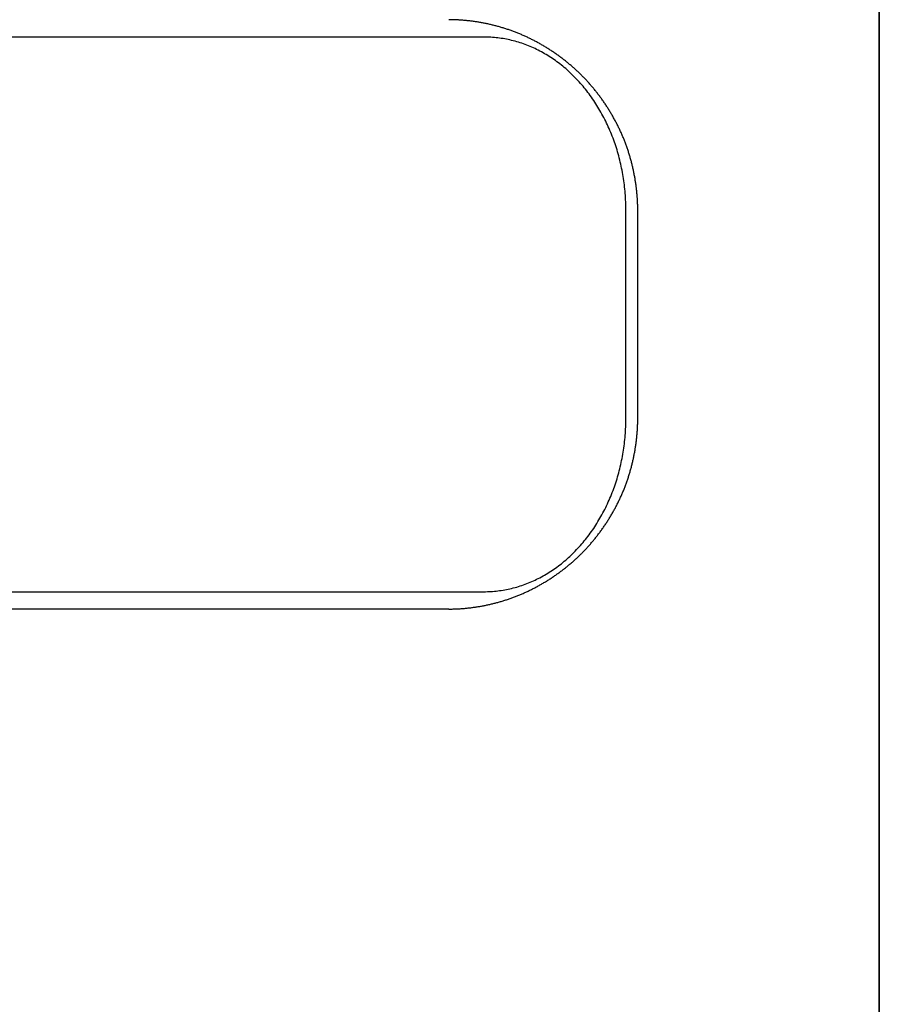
# Model space of a CAD drawing. Extents: x 637 to 3230, y 885 to 2745.
# Tile 137 of 151: x 2989 to 3014, y 2148 to 2177. Entities that reach past the tile are written whole.
import ezdxf

# ---------------------------------------------------------------- set-up
doc = ezdxf.new("R2010")
doc.units = 0
doc.layers.add('KF_GRAVIS_15_REAR', color=7, linetype='CONTINUOUS')

# ---------------------------------------------------------------- blocks, each defined once
blk = doc.blocks.new('KF_GRAVIS_15_REAR')
at = {"layer": 'KF_GRAVIS_15_REAR'}
for p, q in [((-7.31014, -9), (-7.31014, -330.49218)), ((-7.31014, -330.48472), (-7.31014, -9)), ((-18.71195, -77), (-43.28933, -77)), ((-14.6176, -88.00171), (-14.6176, -81.99829)), ((-14.27556, -88), (-14.27556, -82)), ((-43.28933, -93), (-18.71195, -93)), ((-19.72394, -93.5), (-46.72319, -93.5))]:
    blk.add_line(p, q, dxfattribs=at)
for points in [[(-14.2756, -82, 0), (-14.2756, -81.9734, 0), (-14.2758, -81.9468, 0), (-14.2762, -81.9202, 0), (-14.2767, -81.8935, 0), (-14.2773, -81.8668, 0), (-14.278, -81.8401, 0), (-14.2789, -81.8133, 0), (-14.2799, -81.7865, 0), (-14.2811, -81.7596, 0), (-14.2824, -81.7328, 0), (-14.2838, -81.7059, 0), (-14.2854, -81.6789, 0), (-14.2871, -81.652, 0), (-14.289, -81.625, 0), (-14.291, -81.598, 0), (-14.2931, -81.571, 0), (-14.2953, -81.5439, 0), (-14.2977, -81.5168, 0), (-14.3003, -81.4898, 0), (-14.3029, -81.4627, 0), (-14.3057, -81.4355, 0), (-14.3087, -81.4084, 0), (-14.3118, -81.3813, 0), (-14.315, -81.3541, 0), (-14.3183, -81.3269, 0), (-14.3218, -81.2998, 0), (-14.3254, -81.2726, 0), (-14.3292, -81.2454, 0), (-14.3331, -81.2182, 0), (-14.3371, -81.191, 0), (-14.3413, -81.1638, 0), (-14.3456, -81.1366, 0), (-14.3501, -81.1094, 0), (-14.3546, -81.0822, 0), (-14.3594, -81.055, 0), (-14.3642, -81.0278, 0), (-14.3692, -81.0006, 0), (-14.3743, -80.9734, 0), (-14.3796, -80.9463, 0), (-14.385, -80.9191, 0), (-14.3905, -80.892, 0), (-14.3962, -80.8648, 0), (-14.402, -80.8377, 0), (-14.408, -80.8106, 0), (-14.4141, -80.7835, 0), (-14.4203, -80.7564, 0), (-14.4266, -80.7293, 0), (-14.4331, -80.7023, 0), (-14.4398, -80.6753, 0), (-14.4465, -80.6483, 0), (-14.4534, -80.6213, 0), (-14.4605, -80.5943, 0), (-14.4676, -80.5674, 0), (-14.475, -80.5405, 0), (-14.4824, -80.5136, 0), (-14.49, -80.4868, 0), (-14.4977, -80.46, 0), (-14.5056, -80.4332, 0), (-14.5136, -80.4065, 0), (-14.5217, -80.3798, 0), (-14.53, -80.3531, 0), (-14.5384, -80.3265, 0), (-14.5469, -80.2999, 0), (-14.5556, -80.2733, 0), (-14.5644, -80.2468, 0), (-14.5734, -80.2204, 0), (-14.5824, -80.194, 0), (-14.5917, -80.1676, 0), (-14.601, -80.1413, 0), (-14.6105, -80.115, 0), (-14.6201, -80.0887, 0), (-14.6299, -80.0626, 0), (-14.6398, -80.0364, 0), (-14.6499, -80.0104, 0), (-14.66, -79.9844, 0), (-14.6704, -79.9584, 0), (-14.6808, -79.9325, 0), (-14.6914, -79.9066, 0), (-14.7021, -79.8809, 0), (-14.713, -79.8551, 0), (-14.724, -79.8295, 0), (-14.7351, -79.8039, 0), (-14.7463, -79.7783, 0), (-14.7577, -79.7529, 0), (-14.7693, -79.7275, 0), (-14.7809, -79.7021, 0), (-14.7927, -79.6769, 0), (-14.8046, -79.6517, 0), (-14.8166, -79.6265, 0), (-14.8288, -79.6015, 0), (-14.8411, -79.5765, 0), (-14.8535, -79.5515, 0), (-14.866, -79.5267, 0), (-14.8786, -79.5019, 0), (-14.8914, -79.4772, 0), (-14.9043, -79.4526, 0), (-14.9173, -79.428, 0), (-14.9304, -79.4036, 0), (-14.9437, -79.3792, 0), (-14.957, -79.3548, 0), (-14.9705, -79.3306, 0), (-14.9841, -79.3064, 0), (-14.9978, -79.2823, 0), (-15.0116, -79.2583, 0), (-15.0255, -79.2344, 0), (-15.0395, -79.2106, 0), (-15.0536, -79.1868, 0), (-15.0679, -79.1632, 0), (-15.0822, -79.1396, 0), (-15.0967, -79.1161, 0), (-15.1112, -79.0927, 0), (-15.1259, -79.0694, 0), (-15.1406, -79.0461, 0), (-15.1555, -79.023, 0), (-15.1704, -78.9999, 0), (-15.1855, -78.977, 0), (-15.2006, -78.9541, 0), (-15.2159, -78.9313, 0), (-15.2312, -78.9087, 0), (-15.2467, -78.8861, 0), (-15.2622, -78.8636, 0), (-15.2778, -78.8412, 0), (-15.2935, -78.8189, 0), (-15.3093, -78.7967, 0), (-15.3252, -78.7746, 0), (-15.3412, -78.7526, 0), (-15.3573, -78.7307, 0), (-15.3734, -78.7089, 0), (-15.3897, -78.6872, 0), (-15.406, -78.6656, 0), (-15.4224, -78.6441, 0), (-15.4389, -78.6227, 0), (-15.4555, -78.6015, 0), (-15.4721, -78.5803, 0), (-15.4888, -78.5592, 0), (-15.5056, -78.5383, 0), (-15.5225, -78.5174, 0), (-15.5395, -78.4967, 0), (-15.5565, -78.4761, 0), (-15.5736, -78.4556, 0), (-15.5908, -78.4352, 0), (-15.6081, -78.4149, 0), (-15.6254, -78.3947, 0), (-15.6428, -78.3746, 0), (-15.6602, -78.3547, 0), (-15.6778, -78.3349, 0), (-15.6954, -78.3152, 0), (-15.713, -78.2956, 0), (-15.7307, -78.2761, 0), (-15.7485, -78.2567, 0), (-15.7664, -78.2375, 0), (-15.7843, -78.2184, 0), (-15.8023, -78.1994, 0), (-15.8203, -78.1805, 0), (-15.8384, -78.1618, 0), (-15.8565, -78.1432, 0), (-15.8747, -78.1247, 0), (-15.893, -78.1063, 0), (-15.9114, -78.0881, 0), (-15.9298, -78.0698, 0), (-15.9484, -78.0517, 0), (-15.9671, -78.0336, 0), (-15.9859, -78.0156, 0), (-16.0048, -77.9977, 0), (-16.0239, -77.9798, 0), (-16.043, -77.962, 0), (-16.0623, -77.9442, 0), (-16.0816, -77.9266, 0), (-16.1011, -77.909, 0), (-16.1207, -77.8915, 0), (-16.1403, -77.874, 0), (-16.1601, -77.8567, 0), (-16.18, -77.8394, 0), (-16.2, -77.8222, 0), (-16.2201, -77.8051, 0), (-16.2403, -77.788, 0), (-16.2606, -77.771, 0), (-16.281, -77.7542, 0), (-16.3014, -77.7374, 0), (-16.322, -77.7206, 0), (-16.3427, -77.704, 0), (-16.3635, -77.6874, 0), (-16.3844, -77.671, 0), (-16.4053, -77.6546, 0), (-16.4264, -77.6383, 0), (-16.4476, -77.6221, 0), (-16.4688, -77.6059, 0), (-16.4901, -77.5899, 0), (-16.5116, -77.574, 0), (-16.5331, -77.5581, 0), (-16.5547, -77.5423, 0), (-16.5764, -77.5267, 0), (-16.5982, -77.5111, 0), (-16.62, -77.4956, 0), (-16.642, -77.4802, 0), (-16.664, -77.4649, 0), (-16.6862, -77.4497, 0), (-16.7084, -77.4346, 0), (-16.7306, -77.4196, 0), (-16.753, -77.4047, 0), (-16.7755, -77.3899, 0), (-16.798, -77.3752, 0), (-16.8206, -77.3606, 0), (-16.8433, -77.3461, 0), (-16.866, -77.3317, 0), (-16.8889, -77.3175, 0), (-16.9118, -77.3033, 0), (-16.9348, -77.2892, 0), (-16.9578, -77.2752, 0), (-16.9809, -77.2614, 0), (-17.0041, -77.2476, 0), (-17.0274, -77.234, 0), (-17.0508, -77.2204, 0), (-17.0742, -77.207, 0), (-17.0977, -77.1937, 0), (-17.1212, -77.1805, 0), (-17.1448, -77.1674, 0), (-17.1685, -77.1544, 0), (-17.1923, -77.1416, 0), (-17.2161, -77.1288, 0), (-17.2399, -77.1162, 0), (-17.2639, -77.1037, 0), (-17.2879, -77.0913, 0), (-17.3119, -77.079, 0), (-17.3361, -77.0669, 0), (-17.3602, -77.0548, 0), (-17.3845, -77.0429, 0), (-17.4088, -77.0311, 0), (-17.4331, -77.0195, 0), (-17.4575, -77.0079, 0), (-17.482, -76.9965, 0), (-17.5065, -76.9852, 0), (-17.5311, -76.9741, 0), (-17.5557, -76.963, 0), (-17.5804, -76.9521, 0), (-17.6051, -76.9413, 0), (-17.6299, -76.9307, 0), (-17.6547, -76.9202, 0), (-17.6796, -76.9098, 0), (-17.7045, -76.8995, 0), (-17.7295, -76.8894, 0), (-17.7545, -76.8794, 0), (-17.7795, -76.8696, 0), (-17.8046, -76.8598, 0), (-17.8298, -76.8502, 0), (-17.8549, -76.8408, 0), (-17.8802, -76.8315, 0), (-17.9054, -76.8222, 0), (-17.9307, -76.8132, 0), (-17.956, -76.8042, 0), (-17.9814, -76.7954, 0), (-18.0068, -76.7868, 0), (-18.0322, -76.7782, 0), (-18.0577, -76.7698, 0), (-18.0832, -76.7615, 0), (-18.1087, -76.7533, 0), (-18.1343, -76.7453, 0), (-18.1598, -76.7374, 0), (-18.1854, -76.7297, 0), (-18.211, -76.722, 0), (-18.2367, -76.7145, 0), (-18.2624, -76.7072, 0), (-18.288, -76.6999, 0), (-18.3138, -76.6928, 0), (-18.3395, -76.6858, 0), (-18.3652, -76.679, 0), (-18.391, -76.6723, 0), (-18.4168, -76.6657, 0), (-18.4425, -76.6592, 0), (-18.4683, -76.6529, 0), (-18.4942, -76.6467, 0), (-18.52, -76.6406, 0), (-18.5458, -76.6346, 0), (-18.5717, -76.6288, 0), (-18.5975, -76.6231, 0), (-18.6234, -76.6176, 0), (-18.6492, -76.6122, 0), (-18.6751, -76.6069, 0), (-18.7009, -76.6017, 0), (-18.7268, -76.5967, 0), (-18.7527, -76.5918, 0), (-18.7785, -76.587, 0), (-18.8044, -76.5823, 0), (-18.8302, -76.5778, 0), (-18.8561, -76.5734, 0), (-18.8819, -76.5691, 0), (-18.9078, -76.565, 0), (-18.9336, -76.561, 0), (-18.9594, -76.5571, 0), (-18.9852, -76.5533, 0), (-19.011, -76.5497, 0), (-19.0368, -76.5462, 0), (-19.0626, -76.5429, 0), (-19.0883, -76.5396, 0), (-19.1141, -76.5365, 0), (-19.1398, -76.5335, 0), (-19.1655, -76.5307, 0), (-19.1912, -76.5279, 0), (-19.2168, -76.5253, 0), (-19.2425, -76.5229, 0), (-19.2681, -76.5205, 0), (-19.2937, -76.5183, 0), (-19.3193, -76.5162, 0), (-19.3448, -76.5142, 0), (-19.3703, -76.5124, 0), (-19.3958, -76.5107, 0), (-19.4213, -76.5091, 0), (-19.4467, -76.5077, 0), (-19.4721, -76.5063, 0), (-19.4974, -76.5051, 0), (-19.5228, -76.504, 0), (-19.548, -76.5031, 0), (-19.5733, -76.5023, 0), (-19.5985, -76.5016, 0), (-19.6237, -76.501, 0), (-19.6488, -76.5006, 0), (-19.6739, -76.5003, 0), (-19.6989, -76.5001, 0), (-19.7239, -76.5, 0)], [(-14.6176, -81.9983, 0), (-14.6179, -81.9369, 0), (-14.6188, -81.8756, 0), (-14.6204, -81.8143, 0), (-14.6225, -81.753, 0), (-14.6253, -81.6917, 0), (-14.6287, -81.6305, 0), (-14.6327, -81.5694, 0), (-14.6373, -81.5083, 0), (-14.6425, -81.4472, 0), (-14.6484, -81.3863, 0), (-14.6548, -81.3255, 0), (-14.6619, -81.2647, 0), (-14.6696, -81.2041, 0), (-14.6779, -81.1436, 0), (-14.6868, -81.0832, 0), (-14.6963, -81.023, 0), (-14.7064, -80.9629, 0), (-14.7171, -80.903, 0), (-14.7284, -80.8432, 0), (-14.7403, -80.7836, 0), (-14.7528, -80.7242, 0), (-14.7659, -80.665, 0), (-14.7796, -80.6059, 0), (-14.7939, -80.5471, 0), (-14.8087, -80.4885, 0), (-14.8242, -80.4302, 0), (-14.8403, -80.372, 0), (-14.8569, -80.3142, 0), (-14.8741, -80.2565, 0), (-14.8919, -80.1992, 0), (-14.9103, -80.1421, 0), (-14.9292, -80.0853, 0), (-14.9487, -80.0287, 0), (-14.9688, -79.9725, 0), (-14.9894, -79.9166, 0), (-15.0106, -79.861, 0), (-15.0324, -79.8057, 0), (-15.0547, -79.7507, 0), (-15.0776, -79.6961, 0), (-15.101, -79.6418, 0), (-15.1249, -79.5879, 0), (-15.1494, -79.5344, 0), (-15.1744, -79.4812, 0), (-15.2, -79.4284, 0), (-15.2261, -79.376, 0), (-15.2527, -79.324, 0), (-15.2799, -79.2723, 0), (-15.3075, -79.2211, 0), (-15.3357, -79.1703, 0), (-15.3644, -79.12, 0), (-15.3935, -79.07, 0), (-15.4232, -79.0206, 0), (-15.4534, -78.9715, 0), (-15.484, -78.9229, 0), (-15.5152, -78.8748, 0), (-15.5468, -78.8272, 0), (-15.5789, -78.78, 0), (-15.6115, -78.7333, 0), (-15.6446, -78.6871, 0), (-15.6781, -78.6414, 0), (-15.712, -78.5962, 0), (-15.7465, -78.5515, 0), (-15.7813, -78.5074, 0), (-15.8166, -78.4638, 0), (-15.8524, -78.4207, 0), (-15.8886, -78.3781, 0), (-15.9252, -78.3361, 0), (-15.9622, -78.2946, 0), (-15.9996, -78.2537, 0), (-16.0374, -78.2134, 0), (-16.0757, -78.1736, 0), (-16.1143, -78.1344, 0), (-16.1534, -78.0958, 0), (-16.1928, -78.0577, 0), (-16.2326, -78.0203, 0), (-16.2727, -77.9835, 0), (-16.3133, -77.9472, 0), (-16.3542, -77.9116, 0), (-16.3954, -77.8766, 0), (-16.437, -77.8422, 0), (-16.479, -77.8085, 0), (-16.5213, -77.7753, 0), (-16.5639, -77.7428, 0), (-16.6068, -77.711, 0), (-16.6501, -77.6798, 0), (-16.6936, -77.6492, 0), (-16.7375, -77.6193, 0), (-16.7817, -77.5901, 0), (-16.8261, -77.5615, 0), (-16.8709, -77.5336, 0), (-16.9159, -77.5064, 0), (-16.9612, -77.4798, 0), (-17.0067, -77.4539, 0), (-17.0525, -77.4287, 0), (-17.0986, -77.4042, 0), (-17.1449, -77.3804, 0), (-17.1914, -77.3573, 0), (-17.2382, -77.3349, 0), (-17.2852, -77.3131, 0), (-17.3324, -77.2921, 0), (-17.3798, -77.2718, 0), (-17.4274, -77.2522, 0), (-17.4752, -77.2333, 0), (-17.5232, -77.2152, 0), (-17.5714, -77.1977, 0), (-17.6198, -77.181, 0), (-17.6683, -77.165, 0), (-17.7169, -77.1498, 0), (-17.7658, -77.1352, 0), (-17.8147, -77.1214, 0), (-17.8638, -77.1084, 0), (-17.913, -77.096, 0), (-17.9624, -77.0844, 0), (-18.0118, -77.0736, 0), (-18.0614, -77.0635, 0), (-18.1111, -77.0541, 0), (-18.1608, -77.0455, 0), (-18.2107, -77.0376, 0), (-18.2606, -77.0304, 0), (-18.3106, -77.0241, 0), (-18.3606, -77.0184, 0), (-18.4107, -77.0135, 0), (-18.4608, -77.0094, 0), (-18.511, -77.006, 0), (-18.5612, -77.0034, 0), (-18.6114, -77.0015, 0), (-18.6617, -77.0004, 0), (-18.712, -77, 0)], [(-19.7239, -93.5, 0), (-19.6989, -93.4999, 0), (-19.6739, -93.4997, 0), (-19.6488, -93.4994, 0), (-19.6237, -93.499, 0), (-19.5985, -93.4984, 0), (-19.5733, -93.4977, 0), (-19.548, -93.4969, 0), (-19.5228, -93.496, 0), (-19.4974, -93.4949, 0), (-19.4721, -93.4937, 0), (-19.4467, -93.4923, 0), (-19.4213, -93.4909, 0), (-19.3958, -93.4893, 0), (-19.3703, -93.4876, 0), (-19.3448, -93.4858, 0), (-19.3193, -93.4838, 0), (-19.2937, -93.4817, 0), (-19.2681, -93.4795, 0), (-19.2425, -93.4771, 0), (-19.2168, -93.4747, 0), (-19.1912, -93.4721, 0), (-19.1655, -93.4693, 0), (-19.1398, -93.4665, 0), (-19.1141, -93.4635, 0), (-19.0883, -93.4604, 0), (-19.0626, -93.4571, 0), (-19.0368, -93.4538, 0), (-19.011, -93.4503, 0), (-18.9852, -93.4467, 0), (-18.9594, -93.4429, 0), (-18.9336, -93.439, 0), (-18.9078, -93.435, 0), (-18.8819, -93.4309, 0), (-18.8561, -93.4266, 0), (-18.8302, -93.4222, 0), (-18.8044, -93.4177, 0), (-18.7785, -93.413, 0), (-18.7527, -93.4082, 0), (-18.7268, -93.4033, 0), (-18.7009, -93.3983, 0), (-18.6751, -93.3931, 0), (-18.6492, -93.3878, 0), (-18.6234, -93.3824, 0), (-18.5975, -93.3769, 0), (-18.5717, -93.3712, 0), (-18.5458, -93.3654, 0), (-18.52, -93.3594, 0), (-18.4942, -93.3533, 0), (-18.4683, -93.3471, 0), (-18.4425, -93.3408, 0), (-18.4168, -93.3343, 0), (-18.391, -93.3277, 0), (-18.3652, -93.321, 0), (-18.3395, -93.3142, 0), (-18.3138, -93.3072, 0), (-18.288, -93.3001, 0), (-18.2624, -93.2928, 0), (-18.2367, -93.2855, 0), (-18.211, -93.278, 0), (-18.1854, -93.2703, 0), (-18.1598, -93.2626, 0), (-18.1343, -93.2547, 0), (-18.1087, -93.2467, 0), (-18.0832, -93.2385, 0), (-18.0577, -93.2302, 0), (-18.0322, -93.2218, 0), (-18.0068, -93.2132, 0), (-17.9814, -93.2046, 0), (-17.956, -93.1958, 0), (-17.9307, -93.1868, 0), (-17.9054, -93.1778, 0), (-17.8802, -93.1685, 0), (-17.8549, -93.1592, 0), (-17.8298, -93.1498, 0), (-17.8046, -93.1402, 0), (-17.7795, -93.1304, 0), (-17.7545, -93.1206, 0), (-17.7295, -93.1106, 0), (-17.7045, -93.1005, 0), (-17.6796, -93.0902, 0), (-17.6547, -93.0798, 0), (-17.6299, -93.0693, 0), (-17.6051, -93.0587, 0), (-17.5804, -93.0479, 0), (-17.5557, -93.037, 0), (-17.5311, -93.0259, 0), (-17.5065, -93.0148, 0), (-17.482, -93.0035, 0), (-17.4575, -92.9921, 0), (-17.4331, -92.9805, 0), (-17.4088, -92.9689, 0), (-17.3845, -92.9571, 0), (-17.3602, -92.9452, 0), (-17.3361, -92.9331, 0), (-17.3119, -92.921, 0), (-17.2879, -92.9087, 0), (-17.2639, -92.8963, 0), (-17.2399, -92.8838, 0), (-17.2161, -92.8712, 0), (-17.1923, -92.8584, 0), (-17.1685, -92.8456, 0), (-17.1448, -92.8326, 0), (-17.1212, -92.8195, 0), (-17.0977, -92.8063, 0), (-17.0742, -92.793, 0), (-17.0508, -92.7796, 0), (-17.0274, -92.766, 0), (-17.0041, -92.7524, 0), (-16.9809, -92.7386, 0), (-16.9578, -92.7248, 0), (-16.9348, -92.7108, 0), (-16.9118, -92.6967, 0), (-16.8889, -92.6825, 0), (-16.866, -92.6683, 0), (-16.8433, -92.6539, 0), (-16.8206, -92.6394, 0), (-16.798, -92.6248, 0), (-16.7755, -92.6101, 0), (-16.753, -92.5953, 0), (-16.7306, -92.5804, 0), (-16.7084, -92.5654, 0), (-16.6862, -92.5503, 0), (-16.664, -92.5351, 0), (-16.642, -92.5198, 0), (-16.62, -92.5044, 0), (-16.5982, -92.4889, 0), (-16.5764, -92.4733, 0), (-16.5547, -92.4577, 0), (-16.5331, -92.4419, 0), (-16.5116, -92.426, 0), (-16.4901, -92.4101, 0), (-16.4688, -92.3941, 0), (-16.4476, -92.3779, 0), (-16.4264, -92.3617, 0), (-16.4053, -92.3454, 0), (-16.3844, -92.329, 0), (-16.3635, -92.3126, 0), (-16.3427, -92.296, 0), (-16.322, -92.2794, 0), (-16.3014, -92.2626, 0), (-16.281, -92.2458, 0), (-16.2606, -92.229, 0), (-16.2403, -92.212, 0), (-16.2201, -92.1949, 0), (-16.2, -92.1778, 0), (-16.18, -92.1606, 0), (-16.1601, -92.1433, 0), (-16.1403, -92.126, 0), (-16.1207, -92.1085, 0), (-16.1011, -92.091, 0), (-16.0816, -92.0734, 0), (-16.0623, -92.0558, 0), (-16.043, -92.038, 0), (-16.0239, -92.0202, 0), (-16.0048, -92.0023, 0), (-15.9859, -91.9844, 0), (-15.9671, -91.9664, 0), (-15.9484, -91.9483, 0), (-15.9298, -91.9302, 0), (-15.9114, -91.9119, 0), (-15.893, -91.8937, 0), (-15.8747, -91.8753, 0), (-15.8565, -91.8568, 0), (-15.8384, -91.8382, 0), (-15.8203, -91.8195, 0), (-15.8023, -91.8006, 0), (-15.7843, -91.7816, 0), (-15.7664, -91.7625, 0), (-15.7485, -91.7433, 0), (-15.7307, -91.7239, 0), (-15.713, -91.7044, 0), (-15.6954, -91.6848, 0), (-15.6778, -91.6651, 0), (-15.6602, -91.6453, 0), (-15.6428, -91.6254, 0), (-15.6254, -91.6053, 0), (-15.6081, -91.5851, 0), (-15.5908, -91.5648, 0), (-15.5736, -91.5444, 0), (-15.5565, -91.5239, 0), (-15.5395, -91.5033, 0), (-15.5225, -91.4826, 0), (-15.5056, -91.4617, 0), (-15.4888, -91.4408, 0), (-15.4721, -91.4197, 0), (-15.4555, -91.3985, 0), (-15.4389, -91.3773, 0), (-15.4224, -91.3559, 0), (-15.406, -91.3344, 0), (-15.3897, -91.3128, 0), (-15.3734, -91.2911, 0), (-15.3573, -91.2693, 0), (-15.3412, -91.2474, 0), (-15.3252, -91.2254, 0), (-15.3093, -91.2033, 0), (-15.2935, -91.1811, 0), (-15.2778, -91.1588, 0), (-15.2622, -91.1364, 0), (-15.2467, -91.1139, 0), (-15.2312, -91.0913, 0), (-15.2159, -91.0687, 0), (-15.2006, -91.0459, 0), (-15.1855, -91.023, 0), (-15.1704, -91.0001, 0), (-15.1555, -90.977, 0), (-15.1406, -90.9539, 0), (-15.1259, -90.9306, 0), (-15.1112, -90.9073, 0), (-15.0967, -90.8839, 0), (-15.0822, -90.8604, 0), (-15.0679, -90.8368, 0), (-15.0536, -90.8132, 0), (-15.0395, -90.7894, 0), (-15.0255, -90.7656, 0), (-15.0116, -90.7417, 0), (-14.9978, -90.7177, 0), (-14.9841, -90.6936, 0), (-14.9705, -90.6694, 0), (-14.957, -90.6452, 0), (-14.9437, -90.6208, 0), (-14.9304, -90.5964, 0), (-14.9173, -90.572, 0), (-14.9043, -90.5474, 0), (-14.8914, -90.5228, 0), (-14.8786, -90.4981, 0), (-14.866, -90.4733, 0), (-14.8535, -90.4485, 0), (-14.8411, -90.4235, 0), (-14.8288, -90.3985, 0), (-14.8166, -90.3735, 0), (-14.8046, -90.3483, 0), (-14.7927, -90.3231, 0), (-14.7809, -90.2979, 0), (-14.7693, -90.2725, 0), (-14.7577, -90.2471, 0), (-14.7463, -90.2217, 0), (-14.7351, -90.1961, 0), (-14.724, -90.1705, 0), (-14.713, -90.1449, 0), (-14.7021, -90.1191, 0), (-14.6914, -90.0934, 0), (-14.6808, -90.0675, 0), (-14.6704, -90.0416, 0), (-14.66, -90.0156, 0), (-14.6499, -89.9896, 0), (-14.6398, -89.9636, 0), (-14.6299, -89.9374, 0), (-14.6201, -89.9113, 0), (-14.6105, -89.885, 0), (-14.601, -89.8587, 0), (-14.5917, -89.8324, 0), (-14.5824, -89.806, 0), (-14.5734, -89.7796, 0), (-14.5644, -89.7532, 0), (-14.5556, -89.7267, 0), (-14.5469, -89.7001, 0), (-14.5384, -89.6735, 0), (-14.53, -89.6469, 0), (-14.5217, -89.6202, 0), (-14.5136, -89.5935, 0), (-14.5056, -89.5668, 0), (-14.4977, -89.54, 0), (-14.49, -89.5132, 0), (-14.4824, -89.4864, 0), (-14.475, -89.4595, 0), (-14.4676, -89.4326, 0), (-14.4605, -89.4057, 0), (-14.4534, -89.3787, 0), (-14.4465, -89.3517, 0), (-14.4398, -89.3247, 0), (-14.4331, -89.2977, 0), (-14.4266, -89.2707, 0), (-14.4203, -89.2436, 0), (-14.4141, -89.2165, 0), (-14.408, -89.1894, 0), (-14.402, -89.1623, 0), (-14.3962, -89.1352, 0), (-14.3905, -89.108, 0), (-14.385, -89.0809, 0), (-14.3796, -89.0537, 0), (-14.3743, -89.0266, 0), (-14.3692, -88.9994, 0), (-14.3642, -88.9722, 0), (-14.3594, -88.945, 0), (-14.3546, -88.9178, 0), (-14.3501, -88.8906, 0), (-14.3456, -88.8634, 0), (-14.3413, -88.8362, 0), (-14.3371, -88.809, 0), (-14.3331, -88.7818, 0), (-14.3292, -88.7546, 0), (-14.3254, -88.7274, 0), (-14.3218, -88.7002, 0), (-14.3183, -88.6731, 0), (-14.315, -88.6459, 0), (-14.3118, -88.6187, 0), (-14.3087, -88.5916, 0), (-14.3057, -88.5645, 0), (-14.3029, -88.5373, 0), (-14.3003, -88.5102, 0), (-14.2977, -88.4832, 0), (-14.2953, -88.4561, 0), (-14.2931, -88.429, 0), (-14.291, -88.402, 0), (-14.289, -88.375, 0), (-14.2871, -88.348, 0), (-14.2854, -88.3211, 0), (-14.2838, -88.2941, 0), (-14.2824, -88.2672, 0), (-14.2811, -88.2404, 0), (-14.2799, -88.2135, 0), (-14.2789, -88.1867, 0), (-14.278, -88.1599, 0), (-14.2773, -88.1332, 0), (-14.2767, -88.1065, 0), (-14.2762, -88.0798, 0), (-14.2758, -88.0532, 0), (-14.2756, -88.0266, 0), (-14.2756, -88, 0)], [(-18.712, -93, 0), (-18.6617, -92.9996, 0), (-18.6114, -92.9985, 0), (-18.5612, -92.9966, 0), (-18.511, -92.994, 0), (-18.4608, -92.9906, 0), (-18.4107, -92.9865, 0), (-18.3606, -92.9816, 0), (-18.3106, -92.9759, 0), (-18.2606, -92.9696, 0), (-18.2107, -92.9624, 0), (-18.1608, -92.9545, 0), (-18.1111, -92.9459, 0), (-18.0614, -92.9365, 0), (-18.0118, -92.9264, 0), (-17.9624, -92.9156, 0), (-17.913, -92.904, 0), (-17.8638, -92.8916, 0), (-17.8147, -92.8786, 0), (-17.7658, -92.8648, 0), (-17.7169, -92.8502, 0), (-17.6683, -92.835, 0), (-17.6198, -92.819, 0), (-17.5714, -92.8023, 0), (-17.5232, -92.7848, 0), (-17.4752, -92.7667, 0), (-17.4274, -92.7478, 0), (-17.3798, -92.7282, 0), (-17.3324, -92.7079, 0), (-17.2852, -92.6869, 0), (-17.2382, -92.6651, 0), (-17.1914, -92.6427, 0), (-17.1449, -92.6196, 0), (-17.0986, -92.5958, 0), (-17.0525, -92.5713, 0), (-17.0067, -92.5461, 0), (-16.9612, -92.5202, 0), (-16.9159, -92.4936, 0), (-16.8709, -92.4664, 0), (-16.8261, -92.4385, 0), (-16.7817, -92.4099, 0), (-16.7375, -92.3807, 0), (-16.6936, -92.3508, 0), (-16.6501, -92.3202, 0), (-16.6068, -92.289, 0), (-16.5639, -92.2572, 0), (-16.5213, -92.2247, 0), (-16.479, -92.1915, 0), (-16.437, -92.1578, 0), (-16.3954, -92.1234, 0), (-16.3542, -92.0884, 0), (-16.3133, -92.0528, 0), (-16.2727, -92.0165, 0), (-16.2326, -91.9797, 0), (-16.1928, -91.9423, 0), (-16.1534, -91.9042, 0), (-16.1143, -91.8656, 0), (-16.0757, -91.8264, 0), (-16.0374, -91.7866, 0), (-15.9996, -91.7463, 0), (-15.9622, -91.7054, 0), (-15.9252, -91.6639, 0), (-15.8886, -91.6219, 0), (-15.8524, -91.5793, 0), (-15.8166, -91.5362, 0), (-15.7813, -91.4926, 0), (-15.7465, -91.4485, 0), (-15.712, -91.4038, 0), (-15.6781, -91.3586, 0), (-15.6446, -91.3129, 0), (-15.6115, -91.2667, 0), (-15.5789, -91.22, 0), (-15.5468, -91.1728, 0), (-15.5152, -91.1252, 0), (-15.484, -91.0771, 0), (-15.4534, -91.0285, 0), (-15.4232, -90.9794, 0), (-15.3935, -90.93, 0), (-15.3644, -90.88, 0), (-15.3357, -90.8297, 0), (-15.3075, -90.7789, 0), (-15.2799, -90.7277, 0), (-15.2527, -90.676, 0), (-15.2261, -90.624, 0), (-15.2, -90.5716, 0), (-15.1744, -90.5188, 0), (-15.1494, -90.4656, 0), (-15.1249, -90.4121, 0), (-15.101, -90.3582, 0), (-15.0776, -90.3039, 0), (-15.0547, -90.2493, 0), (-15.0324, -90.1943, 0), (-15.0106, -90.139, 0), (-14.9894, -90.0834, 0), (-14.9688, -90.0275, 0), (-14.9487, -89.9713, 0), (-14.9292, -89.9147, 0), (-14.9103, -89.8579, 0), (-14.8919, -89.8008, 0), (-14.8741, -89.7435, 0), (-14.8569, -89.6858, 0), (-14.8403, -89.628, 0), (-14.8242, -89.5698, 0), (-14.8087, -89.5115, 0), (-14.7939, -89.4529, 0), (-14.7796, -89.3941, 0), (-14.7659, -89.335, 0), (-14.7528, -89.2758, 0), (-14.7403, -89.2164, 0), (-14.7284, -89.1568, 0), (-14.7171, -89.097, 0), (-14.7064, -89.0371, 0), (-14.6963, -88.977, 0), (-14.6868, -88.9168, 0), (-14.6779, -88.8564, 0), (-14.6696, -88.7959, 0), (-14.6619, -88.7353, 0), (-14.6548, -88.6745, 0), (-14.6484, -88.6137, 0), (-14.6425, -88.5528, 0), (-14.6373, -88.4917, 0), (-14.6327, -88.4306, 0), (-14.6287, -88.3695, 0), (-14.6253, -88.3083, 0), (-14.6225, -88.247, 0), (-14.6204, -88.1857, 0), (-14.6188, -88.1244, 0), (-14.6179, -88.0631, 0), (-14.6176, -88.0017, 0)]]:
    blk.add_polyline3d(points, dxfattribs=at)

msp = doc.modelspace()

# ---------------------------------------------------------------- block references
at = {"layer": 'KF_GRAVIS_15_REAR'}
msp.add_blockref('KF_GRAVIS_15_REAR', (3021.439, 2253.101), dxfattribs=at)

doc.saveas('drawing.dxf')
